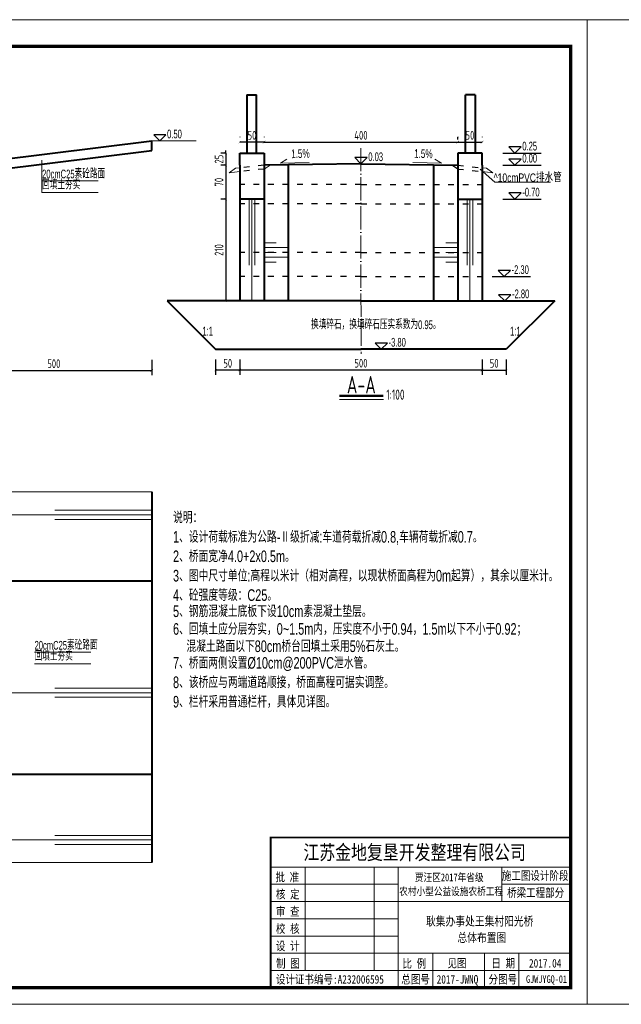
# Model space of a CAD drawing. Header units: inches. Extents: x 97745 to 142261, y 62673 to 100665.
# Tile 95 of 148: x 129597 to 130839, y 78156 to 80189. Entities that reach past the tile are written whole.
import ezdxf
from ezdxf.enums import TextEntityAlignment as Align

# ---------------------------------------------------------------- set-up
doc = ezdxf.new("R2010")
doc.units = ezdxf.units.IN
doc.header["$MEASUREMENT"] = 0
for name, pattern in [('ACAD_ISO03W100', [30, 12, -18]), ('ACAD_ISO04W100', [30, 24, -3, 0, -3]), ('DASHED', [0.75, 0.5, -0.25])]:
    doc.linetypes.add(name, pattern=pattern)
doc.layers.get('0').update_dxf_attribs({"lineweight": 15})
for name, color, linetype, lineweight in [('00、2粗实线', 1, 'Continuous', 40), ('00、4细实线', 4, 'Continuous', 18), ('00、5虚线', 2, 'DASHED', 18), ('BM1', 7, 'Continuous', 15), ('中心线', 3, 'ACAD_ISO04W100', 18), ('文字', 7, 'Continuous', 20), ('标注', 3, 'Continuous', 18), ('栏杆', 5, 'Continuous', 40), ('细实线', 4, 'Continuous', 15), ('细线', 7, 'Continuous', 25), ('虚线', 2, 'ACAD_ISO03W100', 25)]:
    doc.layers.add(name, color=color, linetype=linetype, lineweight=lineweight)
for name, color, linetype in [('1', 7, 'Continuous'), ('dim', 4, 'Continuous'), ('断面标高标注', 3, 'Continuous')]:
    doc.layers.add(name, color=color, linetype=linetype)
doc.styles.add('03、he-e', font='hztxt_e.shx', dxfattribs={"width": 0.65, "bigfont": 'hztxt.shx'})
doc.styles.add('hz-e', font='hztxt_e.shx', dxfattribs={"width": 0.8, "height": 330, "bigfont": 'hztxt.shx'})
doc.styles.add('HZE', font='hztxt_e.shx', dxfattribs={"width": 0.75, "bigfont": 'hztxt.shx'})
doc.styles.add('HZTXT', font='tssdeng.shx', dxfattribs={"width": 0.75, "bigfont": 'hztxt.shx'})
doc.styles.get("Standard").update_dxf_attribs({"font": 'hztxt_e.shx', "width": 0.7, "bigfont": 'hztxt.shx'})
doc.styles.add('三级钢', font='tssdeng.shx', dxfattribs={"width": 0.7, "height": 30, "bigfont": 'hztxt.shx'})
doc.styles.add('图框', font='SIMFANG.TTF', dxfattribs={"width": 0.8, "height": 4})
doc.dimstyles.new('3', dxfattribs={"dimtxt": 25, "dimasz": 12, "dimexe": 10, "dimexo": 30, "dimgap": 5, "dimtad": 1, "dimdec": 0, "dimzin": 0, "dimdsep": 46, "dimtxsty": 'HZTXT', "dimblk": 'ARCHTICK', "dimcen": 0, "dimclrt": 7, "dimazin": 2, "dimtfac": 1, "dimtdec": 0, "dimtix": 1, "dimtmove": 2, "dimatfit": 3, "dimfxl": 250, "dimtolj": 1, "dimtzin": 0, "dimarcsym": 0})

# ---------------------------------------------------------------- blocks, each defined once
blk = doc.blocks.new('_ArchTick')
at = {"color": 0, "linetype": 'ByBlock', "const_width": 0.15}
blk.add_lwpolyline([(-0.5, -0.5), (0.5, 0.5)], dxfattribs=at)
blk = doc.blocks.new('*D2046')
at = {"color": 0, "lineweight": -2}
for p, q in [((130021.3, 79818.4), (130012.3, 79818.4)), ((130022.3, 79818.4), (130022.3, 79608.4)), ((130021.3, 79608.4), (130012.3, 79608.4))]:
    blk.add_line(p, q, dxfattribs=at)
at = {"color": 0, "lineweight": -2, "xscale": 5, "yscale": 5, "zscale": 5}
for p, rotation in [((130022.3, 79818.4), 90), ((130022.3, 79608.4), 270)]:
    blk.add_blockref('_ArchTick', p, dxfattribs=dict(at, rotation=rotation))
at = {"color": 7, "insert": (130008.3, 79713.4), "char_height": 18, "attachment_point": 5, "rotation": 90, "style": 'HZTXT'}
blk.add_mtext('\\A1;210', dxfattribs=at)
blk = doc.blocks.new('*D2047')
at = {"color": 0, "lineweight": -2}
for p, q in [((130501.3, 79946.7), (130501.3, 79946.1)), ((130501.3, 79936.1), (130551.3, 79936.1)), ((130551.3, 79946.7), (130551.3, 79946.1))]:
    blk.add_line(p, q, dxfattribs=at)
at = {"color": 0, "lineweight": -2, "xscale": 5, "yscale": 5, "zscale": 5, "rotation": 180}
blk.add_blockref('_ArchTick', (130501.3, 79936.1), dxfattribs=at)
at = {"color": 0, "lineweight": -2, "xscale": 5, "yscale": 5, "zscale": 5}
blk.add_blockref('_ArchTick', (130551.3, 79936.1), dxfattribs=at)
at = {"color": 7, "insert": (130526.3, 79950.1), "char_height": 18, "attachment_point": 5, "style": 'HZTXT'}
blk.add_mtext('\\A1;50', dxfattribs=at)
blk = doc.blocks.new('*D2048')
at = {"color": 0, "lineweight": -2}
for p, q in [((130021.3, 79888.4), (130012.3, 79888.4)), ((130022.3, 79888.4), (130022.3, 79818.4)), ((130021.3, 79818.4), (130012.3, 79818.4))]:
    blk.add_line(p, q, dxfattribs=at)
at = {"color": 0, "lineweight": -2, "xscale": 5, "yscale": 5, "zscale": 5}
for p, rotation in [((130022.3, 79888.4), 90), ((130022.3, 79818.4), 270)]:
    blk.add_blockref('_ArchTick', p, dxfattribs=dict(at, rotation=rotation))
at = {"color": 7, "insert": (130008.3, 79853.4), "char_height": 18, "attachment_point": 5, "rotation": 90, "style": 'HZTXT'}
blk.add_mtext('\\A1;70', dxfattribs=at)
blk = doc.blocks.new('*D2077')
at = {"color": 0, "lineweight": -2}
for p, q in [((130051.3, 79482.3), (130051.3, 79455.7)), ((130051.3, 79465.7), (130551.3, 79465.7)), ((130551.3, 79482.3), (130551.3, 79455.7))]:
    blk.add_line(p, q, dxfattribs=at)
at = {"color": 0, "lineweight": -2, "xscale": 5, "yscale": 5, "zscale": 5, "rotation": 180}
blk.add_blockref('_ArchTick', (130051.3, 79465.7), dxfattribs=at)
at = {"color": 0, "lineweight": -2, "xscale": 5, "yscale": 5, "zscale": 5}
blk.add_blockref('_ArchTick', (130551.3, 79465.7), dxfattribs=at)
at = {"color": 7, "insert": (130301.3, 79479.7), "char_height": 18, "attachment_point": 5, "style": 'HZTXT'}
blk.add_mtext('\\A1;500', dxfattribs=at)
blk = doc.blocks.new('*D2078')
at = {"color": 0, "lineweight": -2}
for p, q in [((130101.3, 79946.7), (130101.3, 79946.1)), ((130101.3, 79936.1), (130501.3, 79936.1)), ((130501.3, 79941.7), (130501.3, 79946.1))]:
    blk.add_line(p, q, dxfattribs=at)
at = {"color": 0, "lineweight": -2, "xscale": 5, "yscale": 5, "zscale": 5, "rotation": 180}
blk.add_blockref('_ArchTick', (130101.3, 79936.1), dxfattribs=at)
at = {"color": 0, "lineweight": -2, "xscale": 5, "yscale": 5, "zscale": 5}
blk.add_blockref('_ArchTick', (130501.3, 79936.1), dxfattribs=at)
at = {"color": 7, "insert": (130301.3, 79950.1), "char_height": 18, "attachment_point": 5, "style": 'HZTXT'}
blk.add_mtext('\\A1;400', dxfattribs=at)
blk = doc.blocks.new('*D2079')
at = {"color": 0, "lineweight": -2}
for p, q in [((130051.3, 79946.7), (130051.3, 79946.1)), ((130101.3, 79936.1), (130051.3, 79936.1)), ((130101.3, 79946.7), (130101.3, 79946.1))]:
    blk.add_line(p, q, dxfattribs=at)
at = {"color": 0, "lineweight": -2, "xscale": 5, "yscale": 5, "zscale": 5, "rotation": 180}
blk.add_blockref('_ArchTick', (130051.3, 79936.1), dxfattribs=at)
at = {"color": 0, "lineweight": -2, "xscale": 5, "yscale": 5, "zscale": 5}
blk.add_blockref('_ArchTick', (130101.3, 79936.1), dxfattribs=at)
at = {"color": 7, "insert": (130076.3, 79950.1), "char_height": 18, "attachment_point": 5, "style": 'HZTXT'}
blk.add_mtext('\\A1;50', dxfattribs=at)
blk = doc.blocks.new('*D2130')
at = {"color": 0, "lineweight": -2}
for p, q in [((130021.3, 79913.4), (130012.3, 79913.4)), ((130022.3, 79913.4), (130022.3, 79918.4)), ((130022.3, 79913.4), (130022.3, 79888.4)), ((130021.3, 79888.4), (130012.3, 79888.4)), ((130022.3, 79888.4), (130022.3, 79883.4))]:
    blk.add_line(p, q, dxfattribs=at)
at = {"color": 0, "lineweight": -2, "xscale": 5, "yscale": 5, "zscale": 5}
for p, rotation in [((130022.3, 79913.4), 270), ((130022.3, 79888.4), 90)]:
    blk.add_blockref('_ArchTick', p, dxfattribs=dict(at, rotation=rotation))
at = {"color": 7, "insert": (130008.3, 79900.9), "char_height": 18, "attachment_point": 5, "rotation": 90, "style": 'HZTXT'}
blk.add_mtext('\\A1;25', dxfattribs=at)
blk = doc.blocks.new('*D2044')
at = {"color": 0, "lineweight": -2}
for p, q in [((130001.2, 79487.2), (130001.2, 79455.5)), ((130051.3, 79487.2), (130051.3, 79455.5)), ((130051.3, 79465.5), (130001.2, 79465.5))]:
    blk.add_line(p, q, dxfattribs=at)
at = {"color": 0, "lineweight": -2, "xscale": 5, "yscale": 5, "zscale": 5, "rotation": 180}
blk.add_blockref('_ArchTick', (130001.2, 79465.5), dxfattribs=at)
at = {"color": 0, "lineweight": -2, "xscale": 5, "yscale": 5, "zscale": 5}
blk.add_blockref('_ArchTick', (130051.3, 79465.5), dxfattribs=at)
at = {"color": 7, "insert": (130026.3, 79479.5), "char_height": 18, "attachment_point": 5, "style": 'HZTXT'}
blk.add_mtext('\\A1;50', dxfattribs=at)
blk = doc.blocks.new('*D2045')
at = {"color": 0, "lineweight": -2}
for p, q in [((130551.3, 79487.2), (130551.3, 79455.5)), ((130601.4, 79487.2), (130601.4, 79455.5)), ((130551.3, 79465.5), (130601.4, 79465.5))]:
    blk.add_line(p, q, dxfattribs=at)
at = {"color": 0, "lineweight": -2, "xscale": 5, "yscale": 5, "zscale": 5, "rotation": 180}
blk.add_blockref('_ArchTick', (130551.3, 79465.5), dxfattribs=at)
at = {"color": 0, "lineweight": -2, "xscale": 5, "yscale": 5, "zscale": 5}
blk.add_blockref('_ArchTick', (130601.4, 79465.5), dxfattribs=at)
at = {"color": 7, "insert": (130576.4, 79479.5), "char_height": 18, "attachment_point": 5, "style": 'HZTXT'}
blk.add_mtext('\\A1;50', dxfattribs=at)
blk = doc.blocks.new('*D2134')
at = {"color": 0, "lineweight": -2}
for p, q in [((129465, 79486.4), (129465, 79454.7)), ((129869.4, 79486.4), (129869.4, 79454.7)), ((129465, 79464.7), (129869.4, 79464.7))]:
    blk.add_line(p, q, dxfattribs=at)
at = {"color": 0, "lineweight": -2, "xscale": 5, "yscale": 5, "zscale": 5, "rotation": 180}
blk.add_blockref('_ArchTick', (129465, 79464.7), dxfattribs=at)
at = {"color": 0, "lineweight": -2, "xscale": 5, "yscale": 5, "zscale": 5}
blk.add_blockref('_ArchTick', (129869.4, 79464.7), dxfattribs=at)
at = {"color": 7, "insert": (129667.2, 79478.7), "char_height": 18, "attachment_point": 5, "style": 'HZTXT'}
blk.add_mtext('\\A1;500', dxfattribs=at)

msp = doc.modelspace()

# ---------------------------------------------------------------- linework, layer by layer
for p, q in [((130148.544, 79900.787), (130135.364, 79892.71)), ((130135.364, 79892.71), (130194.302, 79894.254)), ((130467.299, 79892.71), (130408.361, 79894.254)), ((130454.119, 79900.787), (130467.299, 79892.71)), ((130547.183, 79880.166), (130577.708, 79853.256)), ((130577.708, 79853.256), (130692.877, 79853.256))]:
    msp.add_line(p, q)
at = {"ltscale": 5}
msp.add_line((130347.717, 79404.798), (130256.99, 79404.798), dxfattribs=at)
at = {"layer": '00、2粗实线', "ltscale": 2}
for p, q in [((129464.962, 79888.429), (129869.395, 79938.429)), ((129869.395, 79918.429), (129869.395, 79938.429)), ((129464.962, 79868.429), (129869.395, 79918.429)), ((130051.331, 79888.422), (130051.331, 79913.422)), ((130051.331, 79913.422), (130101.331, 79913.422)), ((130101.331, 79913.422), (130101.331, 79888.422)), ((130551.331, 79913.422), (130501.331, 79913.422)), ((130501.331, 79913.422), (130501.331, 79888.422)), ((130551.331, 79888.422), (130551.331, 79913.422)), ((130051.331, 79888.422), (130051.331, 79608.422)), ((130301.331, 79891.422), (130101.331, 79888.422)), ((130101.331, 79888.422), (130101.331, 79608.422)), ((130151.331, 79888.422), (130151.331, 79608.422)), ((130301.331, 79891.422), (130501.331, 79888.422)), ((130451.331, 79888.422), (130451.331, 79608.422)), ((130501.331, 79888.422), (130501.331, 79608.422)), ((130551.331, 79888.422), (130551.331, 79608.422)), ((130101.331, 79818.422), (130051.331, 79818.422)), ((130501.331, 79818.422), (130551.331, 79818.422)), ((129901.33, 79608.422), (130001.332, 79508.421)), ((130051.331, 79608.422), (129901.33, 79608.422)), ((130301.331, 79608.422), (130051.331, 79608.422)), ((130301.331, 79608.422), (130551.331, 79608.422)), ((130551.331, 79608.422), (130701.333, 79608.422)), ((130701.333, 79608.422), (130601.331, 79508.421)), ((130001.332, 79508.421), (130301.435, 79508.421)), ((130601.331, 79508.421), (130301.228, 79508.421)), ((129869.395, 79213.902), (129869.395, 78448.986)), ((129464.962, 79030.819), (129869.395, 79030.819)), ((129464.962, 78631.28), (129869.395, 78631.28))]:
    msp.add_line(p, q, dxfattribs=at)
at = {"layer": '00、4细实线', "ltscale": 2}
for p, q in [((130029.166, 79872.802), (130042.346, 79882.145)), ((130051.33, 79875.157), (130029.166, 79872.802)), ((130051.331, 79883.102), (130042.346, 79882.145)), ((130551.331, 79883.102), (130560.317, 79882.145)), ((130551.333, 79875.157), (130573.497, 79872.802)), ((130573.497, 79872.802), (130560.317, 79882.145))]:
    msp.add_line(p, q, dxfattribs=at)
at = {"layer": '00、4细实线'}
for p, q in [((130070.566, 79818.422), (130070.566, 79682.281)), ((130076.331, 79818.422), (130076.331, 79608.422)), ((130082.097, 79818.422), (130082.097, 79682.281)), ((130520.566, 79818.422), (130520.566, 79682.281)), ((130526.331, 79818.422), (130526.331, 79608.422)), ((130532.097, 79818.422), (130532.097, 79682.281)), ((130101.332, 79728.422), (130126.332, 79728.422)), ((130101.332, 79718.422), (130151.332, 79718.422)), ((130501.331, 79718.422), (130451.331, 79718.422)), ((130501.331, 79728.422), (130476.331, 79728.422)), ((130101.331, 79708.422), (130126.331, 79708.422)), ((130101.331, 79698.422), (130151.331, 79698.422)), ((130101.331, 79688.422), (130126.331, 79688.422)), ((130501.332, 79698.422), (130451.332, 79698.422)), ((130501.331, 79708.422), (130476.331, 79708.422)), ((130501.332, 79688.422), (130476.332, 79688.422))]:
    msp.add_line(p, q, dxfattribs=at)
for points in [[(129869.395, 79213.902), (128996.212, 79213.902), (128993.087, 79226.402), (128986.837, 79201.402), (128983.712, 79213.902), (128155.854, 79213.902)], [(129869.395, 78448.986), (128996.212, 78448.986), (128993.087, 78461.486), (128986.837, 78436.486), (128983.712, 78448.986), (128155.854, 78448.986)]]:
    msp.add_lwpolyline(points, dxfattribs=at)
at = {"layer": '00、5虚线', "ltscale": 50}
msp.add_line((130101.331, 79880.471), (130113.687, 79888.422), dxfattribs=at)
at = {"layer": 'BM1'}
msp.add_line((129869.395, 79938.429), (129961.356, 79938.429), dxfattribs=at)
at = {"layer": 'BM1', "color": 0, "linetype": 'Continuous'}
for p, q in [((130114.885, 78500.774), (130734.241, 78500.774)), ((130114.885, 78500.774), (130114.885, 78190.588)), ((130114.885, 78190.588), (130114.885, 78500.774)), ((130114.885, 78439.754), (130734.241, 78439.754)), ((130186.075, 78226.183), (130186.075, 78439.754)), ((130328.456, 78439.754), (130328.456, 78226.183)), ((130378.289, 78439.754), (130378.289, 78190.588)), ((130591.86, 78368.564), (130591.86, 78439.754)), ((130114.885, 78404.159), (130378.289, 78404.159)), ((130591.86, 78404.159), (130734.241, 78404.159)), ((130114.885, 78368.564), (130734.241, 78368.564)), ((130114.885, 78332.968), (130378.289, 78332.968)), ((130114.885, 78297.373), (130378.289, 78297.373)), ((130114.885, 78261.778), (130734.241, 78261.778)), ((130449.48, 78261.778), (130449.48, 78190.588)), ((130556.265, 78261.778), (130556.265, 78190.588)), ((130627.456, 78261.778), (130627.456, 78226.183)), ((130627.456, 78190.588), (130627.456, 78261.778)), ((130114.885, 78226.183), (130734.241, 78226.183))]:
    msp.add_line(p, q, dxfattribs=at)
at = {"layer": 'BM1', "const_width": 0.677}
for points in [[(127895.041, 80188.405), (130768.096, 80188.405), (130768.096, 78156.733), (127895.041, 78156.733), (127895.041, 80188.405)], [(130768.096, 80188.405), (133641.15, 80188.405), (133641.15, 78156.733), (130768.096, 78156.733), (130768.096, 80188.405)]]:
    msp.add_lwpolyline(points, dxfattribs=at)
at = {"layer": 'BM1'}
for points in [[(127895.041, 80188.405), (130768.096, 80188.405), (130768.096, 78156.733), (127895.041, 78156.733)], [(130768.096, 80188.405), (133641.15, 80188.405), (133641.15, 78156.733), (130768.096, 78156.733)]]:
    msp.add_lwpolyline(points, close=True, dxfattribs=at)
at = {"layer": 'BM1', "color": 0, "linetype": 'Continuous', "const_width": 6.771}
msp.add_lwpolyline([(128008.697, 78190.588), (128008.697, 80134.029), (130734.241, 80134.029), (130734.241, 78190.588)], close=True, dxfattribs=at)
at = {"layer": 'BM1', "color": 0, "linetype": 'Continuous', "const_width": 3.56}
msp.add_lwpolyline([(130734.241, 78500.774), (130114.885, 78500.774), (130114.885, 78190.588)], dxfattribs=at)
at = {"layer": 'dim'}
for p, q in [((130594.15, 79913.422), (130673.331, 79913.422)), ((130594.15, 79888.422), (130673.331, 79888.422)), ((130594.15, 79818.422), (130673.331, 79818.422))]:
    msp.add_line(p, q, dxfattribs=at)
for points in [[(129873.357, 79951.027), (129885.956, 79938.429), (129898.554, 79951.027)], [(130606.752, 79926.02), (130619.35, 79913.422), (130631.948, 79926.02)], [(130606.752, 79901.02), (130619.35, 79888.422), (130631.948, 79901.02)], [(130606.752, 79831.02), (130619.35, 79818.422), (130631.948, 79831.02)]]:
    msp.add_lwpolyline(points, close=True, dxfattribs=at)
at = {"layer": '中心线', "ltscale": 2}
msp.add_line((130301.331, 79923.901), (130301.435, 79499.357), dxfattribs=at)
at = {"layer": '断面标高标注'}
for p, q in [((130276.176, 79891.422), (130344.493, 79891.422)), ((130572.006, 79658.422), (130651.186, 79658.422)), ((130572.912, 79608.422), (130652.092, 79608.422))]:
    msp.add_line(p, q, dxfattribs=at)
for points in [[(130288.778, 79904.02), (130301.376, 79891.422), (130313.975, 79904.02)], [(130584.608, 79671.02), (130597.206, 79658.422), (130609.804, 79671.02)], [(130585.513, 79621.02), (130598.112, 79608.422), (130610.71, 79621.02)], [(130330.622, 79521.019), (130343.22, 79508.421), (130355.818, 79521.019)]]:
    msp.add_lwpolyline(points, close=True, dxfattribs=at)
at = {"layer": '标注', "color": 9, "ltscale": 0.5}
for p, q in [((129642.535, 79855.851), (129759.023, 79855.851)), ((129642.535, 79832.122), (129759.023, 79832.122)), ((129626.962, 78883.045), (129743.45, 78883.045)), ((129626.962, 78859.316), (129743.45, 78859.316))]:
    msp.add_line(p, q, dxfattribs=at)
msp.add_lwpolyline([(129642.535, 79832.122), (129642.535, 79898.52), (129642.535, 79898.52)], dxfattribs=at)
at = {"layer": '栏杆'}
for p, q in [((130065.6, 80033.422), (130065.6, 79913.422)), ((130065.6, 80033.422), (130085.6, 80033.422)), ((130085.6, 79913.422), (130085.6, 80033.422)), ((130517.063, 79913.422), (130517.063, 80033.422)), ((130537.063, 80033.422), (130517.063, 80033.422)), ((130537.063, 80033.422), (130537.063, 79913.422))]:
    msp.add_line(p, q, dxfattribs=at)
at = {"layer": '细实线'}
for p, q in [((129869.395, 79166.542), (129439.962, 79166.542)), ((129869.395, 79176.026), (129669.343, 79176.026)), ((129869.395, 79157.345), (129669.343, 79157.345)), ((129869.395, 78799.57), (129464.962, 78799.57)), ((129869.395, 78809.054), (129669.343, 78809.054)), ((129869.395, 78790.372), (129669.343, 78790.372)), ((129869.395, 78495.556), (129439.962, 78495.556)), ((129869.395, 78504.754), (129669.343, 78504.754)), ((129869.395, 78486.073), (129669.343, 78486.073))]:
    msp.add_line(p, q, dxfattribs=at)
at = {"layer": '细线', "ltscale": 5, "const_width": 4.8}
msp.add_lwpolyline([(130256.99, 79412.634), (130347.227, 79412.634)], dxfattribs=at)
at = {"layer": '虚线'}
for p, q in [((130101.331, 79880.471), (130051.33, 79875.157)), ((130101.331, 79888.422), (130051.331, 79883.102)), ((130501.331, 79880.471), (130488.976, 79888.422)), ((130501.331, 79888.422), (130551.331, 79883.102)), ((130501.331, 79880.471), (130551.333, 79875.157)), ((130301.331, 79848.422), (130051.331, 79848.422)), ((130301.331, 79848.422), (130551.331, 79848.422)), ((130301.331, 79808.422), (130051.331, 79808.422)), ((130301.331, 79808.422), (130551.331, 79808.422)), ((130301.331, 79708.422), (130051.331, 79708.422)), ((130301.331, 79708.422), (130551.331, 79708.422)), ((130301.331, 79658.422), (130051.331, 79658.422)), ((130301.331, 79658.422), (130551.331, 79658.422))]:
    msp.add_line(p, q, dxfattribs=at)

# ---------------------------------------------------------------- texts
at = {"ltscale": 5, "style": '三级钢', "width": 0.7}
msp.add_text('A-A', height=36, dxfattribs=at).set_placement((130302.109, 79417.272), align=Align.CENTER)
msp.add_text('1:100', height=21, dxfattribs=at).set_placement((130353.516, 79404.375))
at = {"style": 'hz-e', "width": 0.7}
for s, p in [('说明：', (129913.276, 79149.331)), ('1、设计荷载标准为公路-Ⅱ级折减:车道荷载折减0.8,车辆荷载折减0.7。', (129913.276, 79109.251)), ('2、桥面宽净4.0+2x0.5m。', (129913.276, 79069.171)), ('3、图中尺寸单位:高程以米计（相对高程，以现状桥面高程为0m起算），其余以厘米计。', (129913.276, 79029.091)), ('4、砼强度等级：C25。', (129913.276, 78989.011)), ('5、钢筋混凝土底板下设10cm素混凝土垫层。', (129913.276, 78955.73)), ('6、回填土应分层夯实，0~1.5m内，压实度不小于0.94，1.5m以下不小于0.92；', (129913.276, 78919.184)), ('混凝土路面以下80cm桥台回填土采用5%%%石灰土。', (129940.911, 78883.521)), ('7、桥面两侧设置%%C10cm@200PVC泄水管。', (129913.276, 78849.122)), ('8、该桥应与两端道路顺接，桥面高程可据实调整。', (129913.276, 78809.042)), ('9、栏杆采用普通栏杆，具体见详图。', (129913.276, 78768.962))]:
    msp.add_text(s, height=24, dxfattribs=at).set_placement(p)
at = {"layer": '1', "color": 7, "linetype": 'Continuous', "style": '图框', "width": 0.8}
for s, height, p in [('江苏金地复垦开发整理有限公司 ', 30.0739, (130182.47, 78455.058)), ('批 准', 17.5431, (130124.852, 78410.185)), ('贾汪区2017年省级', 15.9483, (130412.63, 78410.411)), ('核 定', 17.5431, (130125.748, 78374.773)), ('农村小型公益设施农桥工程', 15.94828, (130380.314, 78381.559)), ('审 查', 17.5431, (130125.748, 78339.178)), ('校 核', 17.5431, (130125.748, 78303.583)), ('设 计', 17.5431, (130125.748, 78267.988)), ('制 图', 17.5431, (130125.979, 78231.9)), ('比 例', 17.5431, (130386.968, 78231.712)), ('见图', 17.5431, (130479.956, 78232.336)), ('日 期', 17.5431, (130570.688, 78232.336)), ('2017.04', 17.5431, (130648.284, 78232.336)), ('设计证书编号:A232006595 ', 17.54311, (130125.759, 78199.072)), ('总图号', 17.5431, (130384.663, 78199.176)), ('2017-JWNQ', 17.5431, (130457.625, 78199.176)), ('分图号', 17.5431, (130564.79, 78199.176))]:
    msp.add_text(s, height=height, dxfattribs=at).set_placement(p)
at = {"layer": '1', "color": 7, "linetype": 'Continuous', "char_height": 17.5431, "width": 145.71151, "attachment_point": 5, "style": '图框'}
for s, insert in [('施工图设计阶段', (130660.932, 78420.918)), ('桥梁工程部分', (130661.961, 78385.646))]:
    msp.add_mtext(s, dxfattribs=dict(at, insert=insert))
at = {"layer": 'BM1', "color": 0, "linetype": 'Continuous', "style": '图框', "width": 0.8}
msp.add_text('GJWJYGQ-01', height=15.5746, dxfattribs=at).set_placement((130642.058, 78200.68))
at = {"layer": 'dim', "color": 3, "style": '03、he-e', "width": 0.65}
for s, p in [('0.50', (129901.076, 79938.429)), ('0.25', (130634.47, 79913.422)), ('0.00', (130634.47, 79888.422)), ('-0.70', (130634.47, 79818.422))]:
    msp.add_text(s, height=18, dxfattribs=at).set_placement(p, align=Align.BOTTOM_LEFT)
at = {"layer": 'dim', "color": 3, "width": 0.7}
for s, rotation, p in [('1.5%%%', 1.5, (130157.521, 79897.449)), ('1.5%', 358.5, (130410.504, 79898.356))]:
    msp.add_text(s, height=18, rotation=rotation, dxfattribs=at).set_placement(p, align=Align.BOTTOM_LEFT)
at = {"layer": '文字', "ltscale": 2, "style": 'HZE', "width": 0.75}
msp.add_text('^ 10cmPVC排水管', height=17.5, dxfattribs=at).set_placement((130575.365, 79853.871))
at = {"layer": '文字', "linetype": 'Continuous', "style": '图框', "width": 0.8}
for s, height, p in [('耿集办事处王集村阳光桥', 18.46976, (130435.678, 78318.834)), ('总体布置图', 18.4698, (130500.524, 78284.97))]:
    msp.add_text(s, height=height, dxfattribs=at).set_placement(p)
at = {"layer": '断面标高标注', "color": 3, "style": '03、he-e', "width": 0.65}
for s, p in [('0.03', (130316.496, 79891.422)), ('-2.30', (130612.326, 79658.422)), ('-2.80', (130613.232, 79608.422)), ('-3.80', (130358.34, 79508.421))]:
    msp.add_text(s, height=18, dxfattribs=at).set_placement(p, align=Align.BOTTOM_LEFT)
for s, p in [('换填碎石，换填碎石压实系数为0.95。', (130198.209, 79550.109)), ('1:1', (129974.029, 79536.857)), ('1:1', (130609.255, 79536.857))]:
    msp.add_text(s, height=18, dxfattribs=at).set_placement(p)
at = {"layer": '标注', "color": 3, "style": '03、he-e', "width": 0.65}
for s, p in [('20cmC25素砼路面', (129643.035, 79855.851)), ('回填土夯实', (129643.035, 79833.351)), ('20cmC25素砼路面', (129627.462, 78883.045)), ('回填土夯实', (129627.462, 78860.545))]:
    msp.add_text(s, height=18, dxfattribs=at).set_placement(p, align=Align.BOTTOM_LEFT)

# ---------------------------------------------------------------- dimensions: what is measured, and where the dimension line sits
for base, p1, p2, angle, picture, middle in [((130051.331, 79936.129), (130101.331, 79916.692), (130051.331, 79916.692), 180, '*D2079', (130076.331, 79950.129)), ((130501.331, 79936.129), (130101.331, 79916.692), (130501.331, 79911.692), 180, '*D2078', (130301.331, 79950.129)), ((130022.349, 79888.422), (130051.331, 79913.422), (130051.331, 79888.422), 90, '*D2130', (130008.349, 79900.922)), ((130022.349, 79818.422), (130051.331, 79888.422), (130051.331, 79818.422), 90, '*D2048', (130008.349, 79853.422)), ((130022.349, 79608.422), (130051.331, 79818.422), (130051.331, 79608.422), 90, '*D2046', (130008.349, 79713.422)), ((130001.228, 79465.487), (130051.331, 79517.192), (130001.228, 79517.192), 180, '*D2044', (130026.28, 79479.487)), ((130551.331, 79465.695), (130051.331, 79512.313), (130551.331, 79512.313), 180, '*D2077', (130301.331, 79479.695))]:
    dim = msp.add_linear_dim(base=base, p1=p1, p2=p2, angle=angle, dimstyle='3', override={"dimtxt": 18, "dimasz": 5})
    dim.commit()
    dim.dimension.update_dxf_attribs({"geometry": picture, "text_midpoint": middle})
for base, p1, p2, picture, middle in [((130551.331, 79936.129), (130501.331, 79916.692), (130551.331, 79916.692), '*D2047', (130526.331, 79950.129)), ((130601.435, 79465.487), (130551.331, 79517.192), (130601.435, 79517.192), '*D2045', (130576.383, 79479.487))]:
    dim = msp.add_linear_dim(base=base, p1=p1, p2=p2, dimstyle='3', override={"dimtxt": 18, "dimasz": 5})
    dim.commit()
    dim.dimension.update_dxf_attribs({"geometry": picture, "text_midpoint": middle})
dim = msp.add_linear_dim(base=(129869.395, 79464.707), p1=(129464.962, 79516.412), p2=(129869.395, 79516.412), angle=0, text='500', dimstyle='3', override={"dimtxt": 18, "dimasz": 5})
dim.commit()
dim.dimension.update_dxf_attribs({"geometry": '*D2134', "text_midpoint": (129667.179, 79478.707)})

doc.saveas('drawing.dxf')
